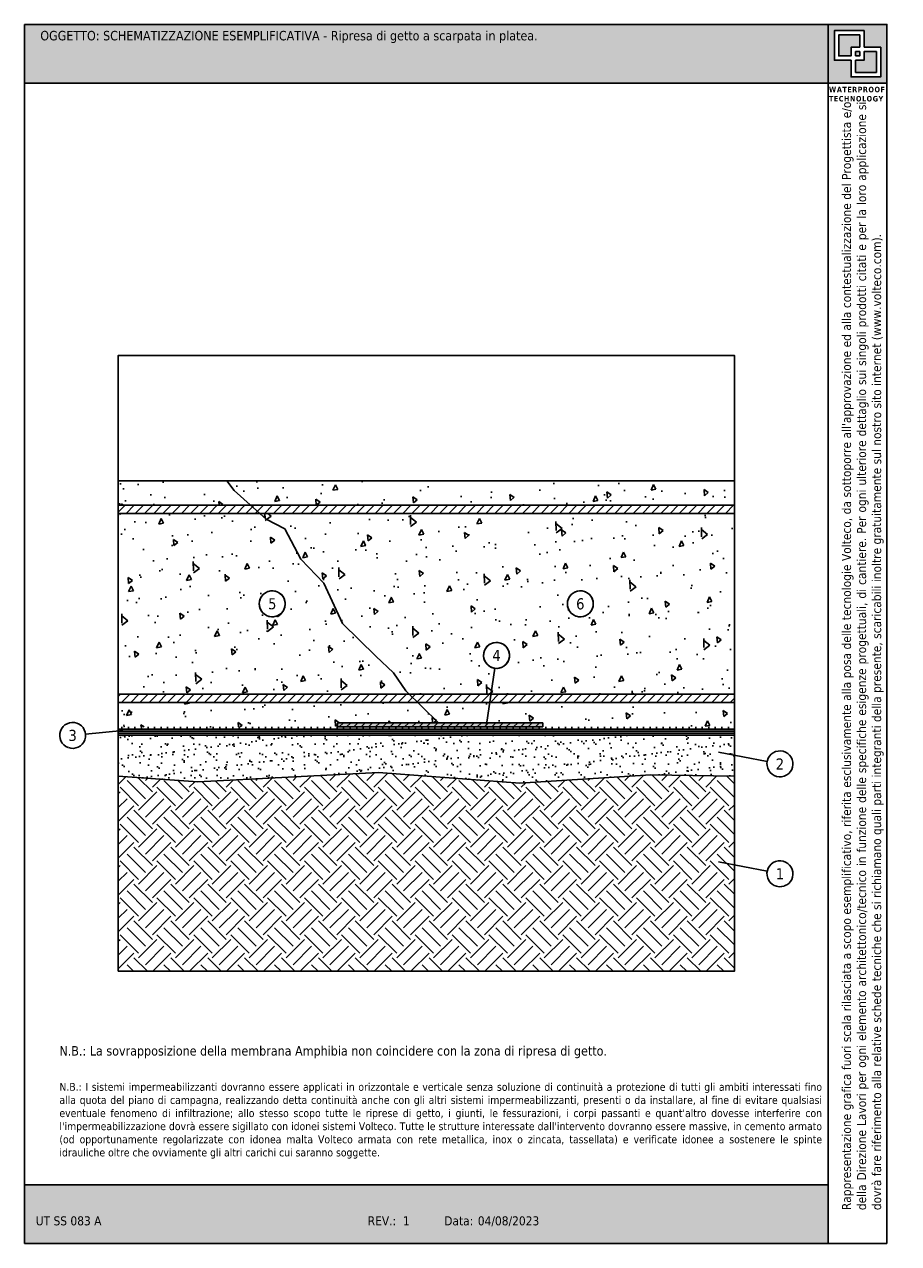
# Model space of a CAD drawing. Extents: x 81052.3 to 81073.6, y -8479.1 to -8449.4.
import ezdxf
from ezdxf.enums import TextEntityAlignment as Align

# ---------------------------------------------------------------- set-up
doc = ezdxf.new("R2010")
doc.units = 0
doc.header["$LTSCALE"] = 25
doc.header["$MEASUREMENT"] = 0
doc.linetypes.add('CONTINUA', pattern=[0])
doc.layers.get('0').update_dxf_attribs({"linetype": 'CONTINUOUS'})
doc.layers.add('0.4', color=7, linetype='CONTINUA', lineweight=30)
doc.layers.add('contorno', color=6, linetype='CONTINUOUS', plot=False)
doc.layers.add('nascosto', color=7, linetype='CONTINUOUS', lineweight=25, plot=False)
doc.layers.add('RISULTATO_HIDDEN_____3D_-_2D', color=7, linetype='CONTINUA')
doc.styles.add('Tahoma', font='tahoma.ttf', dxfattribs={"height": 0.35})

msp = doc.modelspace()

# ---------------------------------------------------------------- hatches: boundary and pattern name
at = {"true_color": 0xfdc300}
h = msp.add_hatch(color=40, dxfattribs=at)
h.dxf.hatch_style = 1
h.paths.add_polyline_path([(81071.911, -8477.637), (81052.342, -8477.637), (81052.342, -8479.067), (81071.911, -8479.067)])
h.paths.add_polyline_path([(81071.911, -8449.367), (81052.342, -8449.367), (81052.342, -8450.797), (81071.911, -8450.797)])
at = {"linetype": 'CONTINUA'}
h = msp.add_hatch(dxfattribs=at)
h.set_pattern_fill('AR-CONC', color=256, scale=0.2, angle=45, style=0)
h.set_pattern_definition([(95, (53.6228, 13.7935), (1.103103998, 0.925614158), [0.15, -1.65]), (40, (53.6228, 13.7935), (-1.259984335, 0.8675363), [0.12, -1.32]), (145.4514445, (53.7147, 13.8707), (-0.156880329, 1.793150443), [0.127480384, -1.402284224]), (91.1842, (53.34, 14.0764), (1.743386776, 1.275227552), [0.225, -2.475]), (141.6356355, (53.4852, 14.1826), (-0.055800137, 2.699423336), [0.191220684, -2.10342752]), (36.184164, (53.34, 14.0764), (-0.055800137, 2.699423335), [0.18, -1.98]), (66, (53.5521, 14.1471), (1.413543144, 0.274764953), [0.15, -1.65]), (11, (53.552, 14.1471), (-0.681417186, 1.36961687), [0.12, -1.32]), (116.4514447, (53.6699, 14.17), (0.73212595, 1.64438181), [0.12748038, -1.402284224]), (82.5, (53.6228, 13.79353), (-0.4535863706, 0.4879796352), [0, -1.304, 0, -1.34, 0, -1.325]), (52.5, (53.6228, 13.7935), (-0.1857458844, 0.9298189), [0, -0.764, 0, -1.274, 0, -0.505]), (12.5, (53.3074, 13.47816), (0.7868363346, 0.7230415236), [0, -0.5, 0, -1.56, 0, -2.07]), (2.5, (53.166, 13.3367), (0.683179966, 0.966319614), [0, -0.65, 0, -1.036, 0, -1.47])])
h.paths.add_polyline_path([(81060.087, -8463.963), (81059.629, -8462.982), (81059.073, -8462.394), (81058.681, -8461.659), (81058.224, -8461.416), (81058.074, -8461.282), (81054.626, -8461.282), (81054.626, -8465.682), (81061.712, -8465.682), (81061.631, -8465.602), (81061.327, -8465.163), (81060.896, -8464.756)])
h.paths.add_polyline_path([(81058.06, -8463.482, -1), (81058.693, -8463.482, -1)], flags=16)
h.paths.add_polyline_path([(81061.914, -8465.882), (81054.626, -8465.882), (81054.626, -8466.482), (81059.962, -8466.482), (81059.962, -8466.382), (81062.42, -8466.382)])
h.paths.add_polyline_path([(81069.626, -8461.282), (81058.074, -8461.282), (81058.224, -8461.416), (81058.681, -8461.659), (81059.073, -8462.394), (81059.629, -8462.982), (81060.087, -8463.963), (81060.896, -8464.756), (81061.327, -8465.163), (81061.631, -8465.602), (81061.712, -8465.682), (81063.7, -8465.682), (81063.791, -8465.051, -0.047455), (81063.733, -8465.037, -0.319769), (81063.52, -8464.738, -1), (81064.152, -8464.738, -0.456789), (81063.791, -8465.051), (81063.7, -8465.682), (81069.626, -8465.682)])
h.paths.add_polyline_path([(81065.56, -8463.482, -1), (81066.193, -8463.482, -1)], flags=16)
h.paths.add_polyline_path([(81069.626, -8465.882), (81063.671, -8465.882), (81063.599, -8466.382), (81064.962, -8466.382), (81064.962, -8466.482), (81069.626, -8466.482)])
h.paths.add_polyline_path([(81063.671, -8465.882), (81061.914, -8465.882), (81062.42, -8466.382), (81063.599, -8466.382)])
h.paths.add_polyline_path([(81069.626, -8460.482), (81057.27, -8460.482), (81057.445, -8460.719), (81057.851, -8461.082), (81069.626, -8461.082)])
h.paths.add_polyline_path([(81057.445, -8460.719), (81057.27, -8460.482), (81054.626, -8460.482), (81054.626, -8461.082), (81057.851, -8461.082)])
h.paths.add_polyline_path([(81058.208, -8463.685), (81058.545, -8463.685), (81058.545, -8463.28), (81058.208, -8463.28)], flags=24)
h.paths.add_polyline_path([(81065.705, -8463.693), (81066.048, -8463.693), (81066.048, -8463.272), (81065.705, -8463.272)], flags=8)
h = msp.add_hatch()
h.set_pattern_fill('ANSI31', color=256, scale=0.05)
h.set_pattern_definition([(45, (76527.43392, -10030.56767), (-0.1122532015, 0.1122532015), [])])
h.paths.add_polyline_path([(81069.626, -8461.082), (81054.626, -8461.082), (81054.626, -8461.282), (81069.626, -8461.282)])
h.paths.add_polyline_path([(81069.626, -8465.682), (81054.626, -8465.682), (81054.626, -8465.882), (81069.626, -8465.882)])
h = msp.add_hatch()
h.set_pattern_fill('LINE', color=256, scale=0.05, angle=90)
h.set_pattern_definition([(90, (76635.43392, -10029.56767), (-0.15875, 1e-17), [])])
h.paths.add_polyline_path([(81069.626, -8466.482), (81054.626, -8466.482), (81054.626, -8466.532), (81069.626, -8466.532)])
h = msp.add_hatch(color=4)
h.dxf.hatch_style = 1
h.paths.add_polyline_path([(81069.626, -8466.532), (81054.626, -8466.532), (81054.626, -8466.582), (81069.626, -8466.582)])
h.paths.add_polyline_path([(81069.626, -8466.632), (81054.626, -8466.632), (81054.626, -8466.682), (81069.626, -8466.682)])
h = msp.add_hatch(color=4, dxfattribs=at)
h.dxf.hatch_style = 1
h.paths.add_polyline_path([(81059.962, -8466.382), (81059.962, -8466.482), (81064.962, -8466.482), (81064.962, -8466.382)])
h = msp.add_hatch(dxfattribs=at)
h.set_pattern_fill('ANSI31', color=256)
h.set_pattern_definition([(45, (53.62278, 13.79353), (-0.08838834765, 0.08838834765), [])])
h.paths.add_polyline_path([(81064.962, -8466.382), (81059.962, -8466.382), (81059.962, -8466.482), (81064.962, -8466.482)])
h = msp.add_hatch()
h.set_pattern_fill('AR-SAND', color=256, scale=0.008)
h.set_pattern_definition([(37.5, (76608.43392, -10029.61767), (-0.01280025, 0.39153059), [0, -0.308864, 0, -0.34544, 0, -0.3302]), (7.5, (76608.4339, -10029.61767), (0.359618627, 0.57346008), [0, -0.166624, 0, -0.278384, 0, -0.10668]), (327.5, (76608.18398, -10029.61767), (0.632793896, 0.001149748), [0, -0.1016, 0, -0.36576, 0, -0.47752]), (317.5, (76608.184, -10029.61767), (0.61084516, 0.17834346), [0, -0.0508, 0, -0.239776, 0, -0.27432])])
h.paths.add_polyline_path([(81069.626, -8466.682), (81054.626, -8466.682), (81054.626, -8467.682), (81056.567, -8467.822), (81060.963, -8467.592), (81064.403, -8467.851), (81067.592, -8467.647), (81069.626, -8467.682)])
at = {"linetype": 'CONTINUA', "lineweight": 15}
h = msp.add_hatch(dxfattribs=at)
h.set_pattern_fill('EARTH', color=8, scale=0.1, angle=45, style=0)
h.set_pattern_definition([(45, (76608.4339, -10029.61767), (0, 0.89802561), [0.635, -0.635]), (45, (76608.26554, -10029.4493), (0, 0.89802561), [0.635, -0.635]), (45, (76608.09716, -10029.2809), (0, 0.89802561), [0.635, -0.635]), (135, (76608.09716, -10029.16865), (-0.89802561, 0), [0.635, -0.635]), (135, (76608.26554, -10029.0003), (-0.89802561, 0), [0.635, -0.635]), (135, (76608.4339, -10028.8319), (-0.89802561, 0), [0.635, -0.635])])
h.paths.add_polyline_path([(81054.626, -8472.432), (81069.626, -8472.432), (81069.626, -8467.682), (81067.592, -8467.647), (81064.403, -8467.851), (81060.963, -8467.592), (81056.567, -8467.822), (81054.626, -8467.682)])
at = {"layer": '0.4'}
h = msp.add_hatch(color=252, dxfattribs=at)
h.dxf.hatch_style = 1
h.paths.add_polyline_path([(81073.342, -8449.367), (81071.911, -8449.367), (81071.911, -8450.797), (81073.342, -8450.797)])
h.paths.add_polyline_path([(81072.061, -8449.518), (81072.784, -8449.518), (81072.784, -8449.923), (81073.192, -8449.923), (81073.192, -8450.646), (81072.469, -8450.646), (81072.469, -8450.241), (81072.061, -8450.241)], flags=16)
h.paths.add_polyline_path([(81072.167, -8449.625), (81072.677, -8449.625), (81072.677, -8449.923), (81072.469, -8449.923), (81072.469, -8450.135), (81072.167, -8450.135)], flags=0)
h.paths.add_polyline_path([(81072.576, -8450.03), (81072.677, -8450.03), (81072.677, -8450.135), (81072.576, -8450.135)], flags=0)
h.paths.add_polyline_path([(81072.576, -8450.241), (81072.784, -8450.241), (81072.784, -8450.03), (81073.085, -8450.03), (81073.085, -8450.539), (81072.576, -8450.539)], flags=0)
h.paths.add_polyline_path([(81072.677, -8449.625), (81072.167, -8449.625), (81072.167, -8450.135), (81072.469, -8450.135), (81072.469, -8449.923), (81072.677, -8449.923)], flags=0)
h.paths.add_polyline_path([(81072.677, -8450.03), (81072.576, -8450.03), (81072.576, -8450.135), (81072.677, -8450.135)], flags=0)
h.paths.add_polyline_path([(81073.085, -8450.03), (81072.784, -8450.03), (81072.784, -8450.241), (81072.576, -8450.241), (81072.576, -8450.539), (81073.085, -8450.539)], flags=0)
h = msp.add_hatch(color=252, dxfattribs=at)
h.dxf.hatch_style = 1
h.paths.add_polyline_path([(81072.677, -8449.625), (81072.167, -8449.625), (81072.167, -8450.135), (81072.469, -8450.135), (81072.469, -8449.923), (81072.677, -8449.923)])
h.paths.add_polyline_path([(81072.677, -8450.03), (81072.576, -8450.03), (81072.576, -8450.135), (81072.677, -8450.135)], flags=17)
h.paths.add_polyline_path([(81073.085, -8450.03), (81072.784, -8450.03), (81072.784, -8450.241), (81072.576, -8450.241), (81072.576, -8450.539), (81073.085, -8450.539)])

# ---------------------------------------------------------------- linework, layer by layer
for p, q in [((81069.626, -8460.482), (81054.626, -8460.482)), ((81069.626, -8461.082), (81054.626, -8461.082)), ((81069.626, -8461.282), (81054.626, -8461.282)), ((81069.626, -8465.682), (81054.626, -8465.682)), ((81069.626, -8465.882), (81054.626, -8465.882)), ((81053.831, -8466.657), (81054.736, -8466.571)), ((81054.626, -8466.532), (81069.626, -8466.532)), ((81059.962, -8466.482), (81064.962, -8466.482)), ((81054.626, -8466.582), (81069.626, -8466.582)), ((81054.626, -8466.632), (81069.626, -8466.632)), ((81054.626, -8466.682), (81069.626, -8466.682)), ((81070.426, -8467.321), (81069.244, -8467.094)), ((81070.426, -8469.998), (81069.244, -8469.77))]:
    msp.add_line(p, q)
at = {"linetype": 'CONTINUA'}
for p, q in [((81063.791, -8465.051), (81063.594, -8466.42)), ((81064.962, -8466.382), (81059.962, -8466.382)), ((81059.962, -8466.382), (81059.962, -8466.482)), ((81064.962, -8466.482), (81064.962, -8466.382))]:
    msp.add_line(p, q, dxfattribs=at)
msp.add_lwpolyline([(81062.42, -8466.382), (81061.631, -8465.602), (81061.327, -8465.163), (81060.896, -8464.756), (81060.087, -8463.963), (81059.629, -8462.982), (81059.073, -8462.394), (81058.681, -8461.659), (81058.224, -8461.416), (81057.445, -8460.719), (81057.27, -8460.482)], dxfattribs=at)
msp.add_lwpolyline([(81054.626, -8467.682), (81056.567, -8467.822), (81060.963, -8467.592), (81064.403, -8467.851), (81067.592, -8467.647), (81069.626, -8467.682)])
for centre in [(81058.376, -8463.482), (81065.876, -8463.482), (81063.836, -8464.738)]:
    msp.add_circle(centre, 0.316)
at = {"layer": 'contorno', "color": 3}
for p, q in [((81052.342, -8449.367), (81052.342, -8479.067)), ((81073.342, -8449.367), (81052.342, -8449.367)), ((81073.342, -8479.067), (81073.342, -8449.367)), ((81071.911, -8450.797), (81071.911, -8479.067)), ((81052.342, -8479.067), (81073.342, -8479.067))]:
    msp.add_line(p, q, dxfattribs=at)
for points in [[(81071.911, -8449.367), (81073.342, -8449.367), (81073.342, -8450.797), (81071.911, -8450.797)], [(81072.784, -8449.923), (81073.192, -8449.923), (81073.192, -8450.646), (81072.469, -8450.646), (81072.469, -8450.241), (81072.061, -8450.241), (81072.061, -8449.518), (81072.784, -8449.518)], [(81072.677, -8449.923), (81072.677, -8449.625), (81072.167, -8449.625), (81072.167, -8450.135), (81072.469, -8450.135), (81072.469, -8449.923)], [(81072.576, -8450.135), (81072.576, -8450.03), (81072.677, -8450.03), (81072.677, -8450.135)], [(81072.576, -8450.241), (81072.784, -8450.241), (81072.784, -8450.03), (81073.085, -8450.03), (81073.085, -8450.539), (81072.576, -8450.539)], [(81054.626, -8472.432), (81069.626, -8472.432), (81069.626, -8457.432), (81054.626, -8457.432)], [(81054.626, -8472.432), (81069.626, -8472.432), (81069.626, -8457.432), (81054.626, -8457.432)]]:
    msp.add_lwpolyline(points, close=True, dxfattribs=at)
at = {"layer": 'nascosto', "color": 3, "linetype": 'CONTINUA', "lineweight": 30}
for p, q in [((81071.911, -8450.797), (81052.342, -8450.797)), ((81071.911, -8477.637), (81052.342, -8477.637))]:
    msp.add_line(p, q, dxfattribs=at)
at = {"layer": 'RISULTATO_HIDDEN_____3D_-_2D', "color": 7, "linetype": 'CONTINUA'}
for centre, start, end in [((81058.376, -8463.482), 289.6975, 289.0694), ((81065.876, -8463.482), 250.9306, 250.3025), ((81063.836, -8464.738), 250.9306, 250.3025), ((81053.516, -8466.687), 250.9306, 250.3025), ((81070.736, -8467.381), 289.6975, 289.0694), ((81070.736, -8470.058), 289.6975, 289.0694)]:
    msp.add_arc(centre, 0.316, start, end, dxfattribs=at)

# ---------------------------------------------------------------- texts
at = {"style": 'Tahoma'}
for s, p in [('UT SS 083 A', (81052.619, -8478.402)), ('REV.:', (81060.7, -8478.402)), (' 1', (81061.476, -8478.402)), ('Data:', (81062.563, -8478.402)), ('04/08/2023', (81063.38, -8478.402))]:
    msp.add_text(s, height=0.22, rotation=0.0017, dxfattribs=at).set_placement(p, align=Align.TOP_LEFT)
at = {"insert": (81052.729, -8449.526), "char_height": 0.23, "attachment_point": 1, "style": 'Tahoma'}
msp.add_mtext_dynamic_manual_height_columns('\\pxa0.83333,sm1.15;OGGETTO: SCHEMATIZZAZIONE ESEMPLIFICATIVA - Ripresa di getto a scarpata in platea.', width=19.87543, gutter_width=0, heights=[2.721], dxfattribs=at)
at = {"color": 252, "insert": (81071.93, -8450.887), "char_height": 0.13409, "attachment_point": 1, "style": 'Tahoma'}
msp.add_mtext_dynamic_manual_height_columns('{\\fTahoma|b1|i0|c0|p34;\\T1.1;WATERPROOF TECHNOLOGY}', width=1.63687, gutter_width=12.5, heights=[0], dxfattribs=at)
at = {"insert": (81072.246, -8478.252), "char_height": 0.22, "attachment_point": 1, "rotation": 90, "style": 'Tahoma'}
msp.add_mtext_dynamic_manual_height_columns("\\pxqj;Rappresentazione grafica fuori scala rilasciata a scopo esemplificativo, riferita esclusivamente alla posa delle tecnologie Volteco, da sottoporre all'approvazione ed alla contestualizzazione del Progettista e/o della Direzione Lavori per ogni elemento architettonico/tecnico in funzione delle specifiche esigenze progettuali, di cantiere. Per ogni ulteriore dettaglio sui singoli prodotti citati e per la loro applicazione si dovrà fare riferimento alla relative schede tecniche che si richiamano quali parti integranti della presente, scaricabili inoltre gratuitamente sul nostro sito internet (www.volteco.com).", width=26.9233, gutter_width=0, heights=[3.545], dxfattribs=at)
at = {"color": 1, "insert": (81053.194, -8474.256), "char_height": 0.23, "width": 18.51096, "attachment_point": 1, "style": 'Tahoma'}
msp.add_mtext('\\pxqj;{\\C256;N.B.: La sovrapposizione della membrana Amphibia non coincidere con la zona di ripresa di getto.}', dxfattribs=at)
at = {"insert": (81053.194, -8475.153), "char_height": 0.23, "width": 18.51096, "attachment_point": 1, "style": 'Tahoma'}
msp.add_mtext("\\pxqj;{\\H0.83333x;N.B.: I sistemi impermeabilizzanti dovranno essere applicati in orizzontale e verticale senza soluzione di continuità a protezione di tutti gli ambiti interessati fino alla quota del piano di campagna, realizzando detta continuità anche con gli altri sistemi impermeabilizzanti, presenti o da installare, al fine di evitare qualsiasi eventuale fenomeno di infiltrazione; allo stesso scopo tutte le riprese di getto, i giunti, le fessurazioni, i corpi passanti e quant'altro dovesse interferire con l'impermeabilizzazione dovrà essere sigillato con idonei sistemi Volteco. Tutte le strutture interessate dall'intervento dovranno essere massive, in cemento armato (od opportunamente regolarizzate con idonea malta Volteco armata con rete metallica, inox o zincata, tassellata) e verificate idonee a sostenere le spinte idrauliche oltre che ovviamente gli altri carichi cui saranno soggette.}", dxfattribs=at)
at = {"layer": 'RISULTATO_HIDDEN_____3D_-_2D', "color": 7, "style": 'Tahoma'}
for s, p in [('6', (81065.876, -8463.482)), ('5', (81058.376, -8463.482)), ('4', (81063.836, -8464.738)), ('3', (81053.516, -8466.687)), ('2', (81070.736, -8467.381)), ('1', (81070.736, -8470.058))]:
    msp.add_text(s, height=0.27, dxfattribs=at).set_placement(p, align=Align.MIDDLE)

doc.saveas('drawing.dxf')
